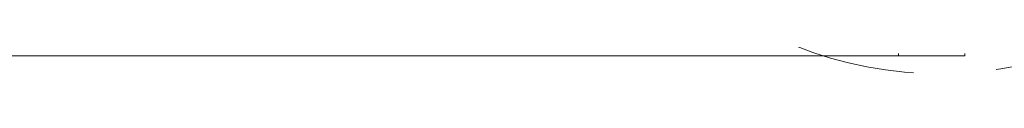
# Model space of a CAD drawing. Header units: inches. Extents: x 53216 to 117387, y -66787 to -22834.
# Tile 213 of 256: x 60874.178 to 60918.676, y -30088.459 to -30087.58. Entities that reach past the tile are written whole.
import ezdxf

# ---------------------------------------------------------------- set-up
doc = ezdxf.new("R2010")
doc.units = ezdxf.units.IN
doc.header["$MEASUREMENT"] = 0
doc.linetypes.add('HIDDEN', pattern=[0.375, 0.25, -0.125])
doc.layers.get('0').update_dxf_attribs({"lineweight": 0})

msp = doc.modelspace()

# ---------------------------------------------------------------- linework, layer by layer
at = {"color": 7, "linetype": 'Continuous'}
for p, q in [((60795.49, -30087.644), (60913.89, -30087.644)), ((60913.89, -30087.544), (60913.89, -30087.644)), ((60913.89, -30087.644), (60916.89, -30087.644)), ((60916.89, -30087.644), (60916.89, -30087.544))]:
    msp.add_line(p, q, dxfattribs=at)
at = {"linetype": 'HIDDEN', "ltscale": 30}
msp.add_arc((60915.756, -30070.918), 17.541, 94.6588, 86.421, dxfattribs=at)

doc.saveas('drawing.dxf')
